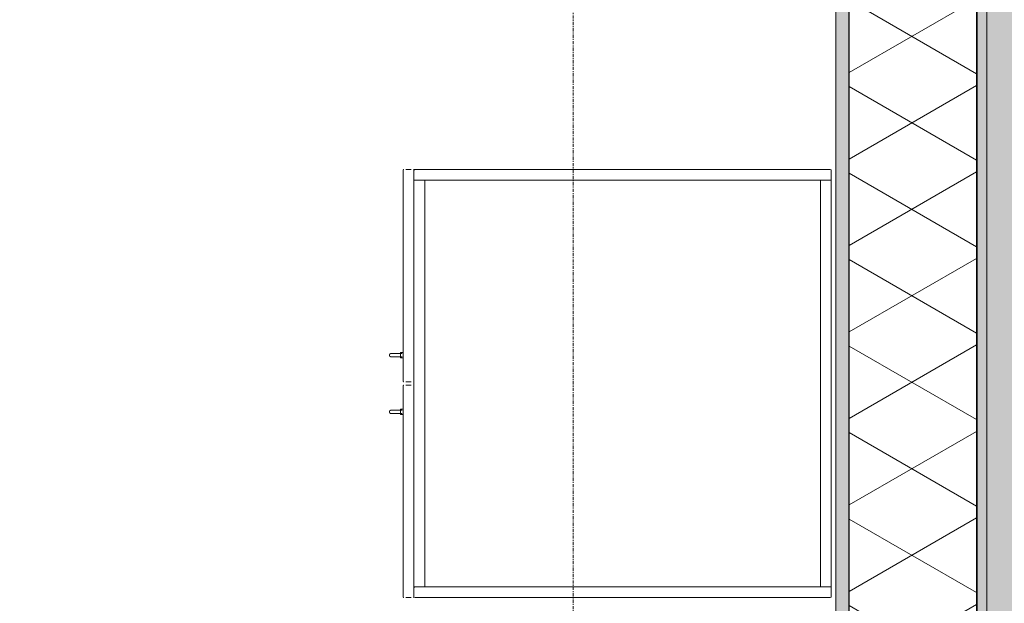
# Model space of a CAD drawing. Header units: millimetres. Extents: x -281 to 145437, y -16481 to 78869.
# Tile 236 of 256: x 30566 to 32406, y 49901 to 50992. Entities that reach past the tile are written whole.
import ezdxf

# ---------------------------------------------------------------- set-up
doc = ezdxf.new("R2010")
doc.units = ezdxf.units.MM
doc.linetypes.add('Grid Line', pattern=[12, 6, -2, 2, -2])
for name, color, linetype, lineweight in [('A--A23__Vloeren', 8, 'Continuous', 5), ('A--A2__Ruwbouw', 8, 'Continuous', 5), ('A--L$07A__Stramien', 1, 'Continuous', 5), ('A--L21__Buitenwanden', 3, 'Continuous', 5), ('A--L5__InstallatiesW', 7, 'Continuous', 5), ('A--L8__LosseInventaris', 1, 'Continuous', 5)]:
    doc.layers.add(name, color=color, linetype=linetype, lineweight=lineweight)
pattern_1 = [(90, (32373, 50072), (-100, 6e-15), [1000, 0]), (135, (32373, 50072), (7e-15, 100.0132), [141.42, -141.42]), (45, (32373, 50072), (0, 100.0132), [141.42, -141.42])]

# ---------------------------------------------------------------- blocks, each defined once
blk = doc.blocks.new('NLRS_82_FU_UN__veiligheid_ kast_gen_kad - serverkast dxbxh 800x800x1600-50142021-L_80_ 11')
at = {"layer": 'A--L5__InstallatiesW'}
for p, q in [((-355.3, 47), (-355.3, -729)), ((-337.3, 49), (-353.3, 49)), ((424.7, 49), (-335.3, 49)), ((-335.3, 49), (-335.3, 29)), ((-335.3, -729), (-335.3, 47)), ((424.7, 29), (424.7, 49)), ((424.7, 47), (424.7, -729)), ((442.7, 49), (426.7, 49)), ((444.7, -729), (444.7, 47)), ((424.7, 29), (-335.3, 29)), ((-335.3, 29), (-335.3, -711)), ((-335.3, 29), (424.7, 29)), ((424.7, -711), (424.7, 29)), ((-335.3, -711), (424.7, -711)), ((-335.3, -711), (-335.3, -731)), ((-333.3, -711), (-333.8, -711)), ((-333.3, -711), (422.7, -711)), ((423.2, -711), (422.7, -711)), ((424.7, -731), (424.7, -711)), ((-355.3, -736), (-355.3, -746)), ((-353.3, -731), (-354.5, -731)), ((-353.3, -731), (-337.3, -731)), ((-335, -731), (-337.3, -731)), ((-335.3, -729), (-335.3, -731)), ((-335.3, -731), (-333.3, -731)), ((422.7, -731), (-333.3, -731)), ((41.7, -746), (41.7, -736)), ((47.7, -736), (47.7, -746)), ((422.7, -731), (424.7, -731)), ((426.7, -731), (424.4, -731)), ((424.7, -731), (424.7, -729)), ((426.7, -731), (442.7, -731)), ((443.9, -731), (442.7, -731)), ((444.7, -746), (444.7, -736)), ((-354.5, -751), (40.9, -751)), ((48.5, -751), (443.9, -751))]:
    blk.add_line(p, q, dxfattribs=at)
at = {"layer": 'A--L5__InstallatiesW', "flags": 128}
for points in [[(-355.3, -731.8), (-355.3, -731.8), (-355.3, -731.7), (-355.3, -731.7), (-355.3, -731.7), (-355.3, -731.6), (-355.3, -731.6), (-355.3, -731.6), (-355.3, -731.5), (-355.2, -731.5), (-355.2, -731.5), (-355.2, -731.5), (-355.2, -731.4), (-355.2, -731.4), (-355.2, -731.4), (-355.2, -731.3), (-355.1, -731.3), (-355.1, -731.3), (-355.1, -731.3), (-355.1, -731.2), (-355.1, -731.2), (-355, -731.2), (-355, -731.2), (-355, -731.2), (-355, -731.1), (-354.9, -731.1), (-354.9, -731.1), (-354.9, -731.1), (-354.8, -731.1), (-354.8, -731.1), (-354.8, -731.1), (-354.8, -731), (-354.7, -731), (-354.7, -731), (-354.7, -731), (-354.6, -731), (-354.6, -731), (-354.6, -731), (-354.5, -731)], [(41, -731), (41, -731), (41, -731), (41.1, -731), (41.1, -731), (41.1, -731), (41.2, -731), (41.2, -731.1), (41.2, -731.1), (41.2, -731.1), (41.3, -731.1), (41.3, -731.1), (41.3, -731.1), (41.4, -731.1), (41.4, -731.2), (41.4, -731.2), (41.4, -731.2), (41.5, -731.2), (41.5, -731.2), (41.5, -731.3), (41.5, -731.3), (41.5, -731.3), (41.6, -731.3), (41.6, -731.4), (41.6, -731.4), (41.6, -731.4), (41.6, -731.5), (41.6, -731.5), (41.6, -731.5), (41.7, -731.5), (41.7, -731.6), (41.7, -731.6), (41.7, -731.6), (41.7, -731.7), (41.7, -731.7), (41.7, -731.7), (41.7, -731.8), (41.7, -731.8), (41.7, -731.8)], [(47.7, -731.8), (47.7, -731.8), (47.7, -731.7), (47.7, -731.7), (47.7, -731.7), (47.7, -731.6), (47.7, -731.6), (47.7, -731.6), (47.7, -731.5), (47.8, -731.5), (47.8, -731.5), (47.8, -731.5), (47.8, -731.4), (47.8, -731.4), (47.8, -731.4), (47.8, -731.3), (47.9, -731.3), (47.9, -731.3), (47.9, -731.3), (47.9, -731.2), (47.9, -731.2), (48, -731.2), (48, -731.2), (48, -731.2), (48, -731.1), (48.1, -731.1), (48.1, -731.1), (48.1, -731.1), (48.2, -731.1), (48.2, -731.1), (48.2, -731.1), (48.2, -731), (48.3, -731), (48.3, -731), (48.3, -731), (48.4, -731), (48.4, -731), (48.4, -731), (48.5, -731)], [(444, -731), (444, -731), (444, -731), (444.1, -731), (444.1, -731), (444.1, -731), (444.2, -731), (444.2, -731.1), (444.2, -731.1), (444.2, -731.1), (444.3, -731.1), (444.3, -731.1), (444.3, -731.1), (444.4, -731.1), (444.4, -731.2), (444.4, -731.2), (444.4, -731.2), (444.5, -731.2), (444.5, -731.2), (444.5, -731.3), (444.5, -731.3), (444.5, -731.3), (444.6, -731.3), (444.6, -731.4), (444.6, -731.4), (444.6, -731.4), (444.6, -731.5), (444.6, -731.5), (444.6, -731.5), (444.7, -731.5), (444.7, -731.6), (444.7, -731.6), (444.7, -731.6), (444.7, -731.7), (444.7, -731.7), (444.7, -731.7), (444.7, -731.8), (444.7, -731.8), (444.7, -731.8)], [(-354.6, -751), (-354.6, -751), (-354.6, -751), (-354.7, -751), (-354.7, -751), (-354.7, -751), (-354.8, -751), (-354.8, -750.9), (-354.8, -750.9), (-354.8, -750.9), (-354.9, -750.9), (-354.9, -750.9), (-354.9, -750.9), (-355, -750.9), (-355, -750.8), (-355, -750.8), (-355, -750.8), (-355.1, -750.8), (-355.1, -750.8), (-355.1, -750.7), (-355.1, -750.7), (-355.1, -750.7), (-355.2, -750.7), (-355.2, -750.6), (-355.2, -750.6), (-355.2, -750.6), (-355.2, -750.5), (-355.2, -750.5), (-355.2, -750.5), (-355.3, -750.5), (-355.3, -750.4), (-355.3, -750.4), (-355.3, -750.4), (-355.3, -750.3), (-355.3, -750.3), (-355.3, -750.3), (-355.3, -750.2), (-355.3, -750.2), (-355.3, -750.2)], [(41.7, -750.2), (41.7, -750.2), (41.7, -750.3), (41.7, -750.3), (41.7, -750.3), (41.7, -750.4), (41.7, -750.4), (41.7, -750.4), (41.7, -750.5), (41.6, -750.5), (41.6, -750.5), (41.6, -750.5), (41.6, -750.6), (41.6, -750.6), (41.6, -750.6), (41.6, -750.7), (41.5, -750.7), (41.5, -750.7), (41.5, -750.7), (41.5, -750.8), (41.5, -750.8), (41.4, -750.8), (41.4, -750.8), (41.4, -750.8), (41.4, -750.9), (41.3, -750.9), (41.3, -750.9), (41.3, -750.9), (41.2, -750.9), (41.2, -750.9), (41.2, -750.9), (41.2, -751), (41.1, -751), (41.1, -751), (41.1, -751), (41, -751), (41, -751), (41, -751), (40.9, -751)], [(48.4, -751), (48.4, -751), (48.4, -751), (48.3, -751), (48.3, -751), (48.3, -751), (48.2, -751), (48.2, -750.9), (48.2, -750.9), (48.2, -750.9), (48.1, -750.9), (48.1, -750.9), (48.1, -750.9), (48, -750.9), (48, -750.8), (48, -750.8), (48, -750.8), (47.9, -750.8), (47.9, -750.8), (47.9, -750.7), (47.9, -750.7), (47.9, -750.7), (47.8, -750.7), (47.8, -750.6), (47.8, -750.6), (47.8, -750.6), (47.8, -750.5), (47.8, -750.5), (47.8, -750.5), (47.7, -750.5), (47.7, -750.4), (47.7, -750.4), (47.7, -750.4), (47.7, -750.3), (47.7, -750.3), (47.7, -750.3), (47.7, -750.2), (47.7, -750.2), (47.7, -750.2)], [(444.7, -750.2), (444.7, -750.2), (444.7, -750.3), (444.7, -750.3), (444.7, -750.3), (444.7, -750.4), (444.7, -750.4), (444.7, -750.4), (444.7, -750.5), (444.6, -750.5), (444.6, -750.5), (444.6, -750.5), (444.6, -750.6), (444.6, -750.6), (444.6, -750.6), (444.6, -750.7), (444.5, -750.7), (444.5, -750.7), (444.5, -750.7), (444.5, -750.8), (444.5, -750.8), (444.4, -750.8), (444.4, -750.8), (444.4, -750.8), (444.4, -750.9), (444.3, -750.9), (444.3, -750.9), (444.3, -750.9), (444.2, -750.9), (444.2, -750.9), (444.2, -750.9), (444.2, -751), (444.1, -751), (444.1, -751), (444.1, -751), (444, -751), (444, -751), (444, -751), (443.9, -751)]]:
    blk.add_lwpolyline(points, dxfattribs=at)
at = {"layer": 'A--L5__InstallatiesW'}
for centre, start, end in [((-353.3, 47), 90, 180), ((-337.3, 47), 360, 90), ((426.7, 47), 90, 180), ((442.7, 47), 360, 90), ((-353.3, -729), 180, 270), ((-337.3, -729), 270, 360), ((426.7, -729), 180, 270), ((442.7, -729), 270, 360)]:
    blk.add_arc(centre, 2, start, end, dxfattribs=at)
at = {"layer": 'A--L8__LosseInventaris'}
for p, q in [((-13.3, -751), (-13.3, -756)), ((-13.3, -751), (-13.3, -756)), ((-11.3, -753.5), (-11.3, -764)), ((-11.3, -753.5), (-11.3, -764)), ((-10.9, -753.5), (-11.3, -753.5)), ((-10.9, -753.5), (-11.3, -753.5)), ((-5.3, -753.5), (-5.7, -753.5)), ((-5.3, -753.5), (-5.7, -753.5)), ((-5.3, -764), (-5.3, -753.5)), ((-5.3, -764), (-5.3, -753.5)), ((-3.3, -756), (-3.3, -751)), ((-3.3, -756), (-3.3, -751)), ((92.7, -751), (92.7, -756)), ((92.7, -751), (92.7, -756)), ((94.7, -753.5), (94.7, -764)), ((94.7, -753.5), (94.7, -764)), ((95.1, -753.5), (94.7, -753.5)), ((95.1, -753.5), (94.7, -753.5)), ((100.7, -753.5), (100.3, -753.5)), ((100.7, -753.5), (100.3, -753.5)), ((100.7, -764), (100.7, -753.5)), ((100.7, -764), (100.7, -753.5)), ((102.7, -756), (102.7, -751)), ((102.7, -756), (102.7, -751)), ((-13.3, -756), (-10.8, -756)), ((-13.3, -756), (-8.3, -756)), ((-10.9, -756), (-11.3, -756)), ((-10.9, -756), (-11.3, -756)), ((-8.3, -756), (-3.3, -756)), ((-5.8, -756), (-3.3, -756)), ((-5.3, -756), (-5.7, -756)), ((-5.3, -756), (-5.7, -756)), ((92.7, -756), (95.2, -756)), ((92.7, -756), (97.7, -756)), ((95.1, -756), (94.7, -756)), ((95.1, -756), (94.7, -756)), ((97.7, -756), (102.7, -756)), ((100.2, -756), (102.7, -756)), ((100.7, -756), (100.3, -756)), ((100.7, -756), (100.3, -756))]:
    blk.add_line(p, q, dxfattribs=at)
at = {"layer": 'A--L8__LosseInventaris', "flags": 128}
for points in [[(-11.3, -774), (-11.3, -774), (-11.3, -774), (-11.3, -773.9), (-11.3, -773.9), (-11.3, -773.8), (-11.3, -773.7), (-11.3, -773.6), (-11.3, -773.5), (-11.3, -773.4), (-11.3, -773.2), (-11.3, -773), (-11.3, -772.9), (-11.3, -772.7), (-11.3, -772.5), (-11.3, -772.3), (-11.3, -772), (-11.3, -771.8), (-11.3, -771.5), (-11.3, -771.2), (-11.3, -771), (-11.3, -770.7), (-11.3, -770.4), (-11.3, -770.1), (-11.3, -769.7), (-11.3, -769.4), (-11.3, -769.1), (-11.3, -768.7), (-11.3, -768.4), (-11.3, -768), (-11.3, -767.6), (-11.3, -767.2), (-11.3, -766.9), (-11.3, -766.5), (-11.3, -766.1), (-11.3, -765.7), (-11.3, -765.3), (-11.3, -764.9), (-11.3, -764.5), (-11.3, -764.1), (-11.3, -764)], [(-11.3, -764), (-11.3, -764.4), (-11.3, -764.8), (-11.3, -765.2), (-11.3, -765.6), (-11.3, -766), (-11.3, -766.4), (-11.3, -766.8), (-11.3, -767.1), (-11.3, -767.5), (-11.3, -767.9), (-11.3, -768.3), (-11.3, -768.6), (-11.3, -769), (-11.3, -769.3), (-11.3, -769.6), (-11.3, -770), (-11.3, -770.3), (-11.3, -770.6), (-11.3, -770.9), (-11.3, -771.2), (-11.3, -771.4), (-11.3, -771.7), (-11.3, -772), (-11.3, -772.2), (-11.3, -772.4), (-11.3, -772.6), (-11.3, -772.8), (-11.3, -773), (-11.3, -773.2), (-11.3, -773.3), (-11.3, -773.5), (-11.3, -773.6), (-11.3, -773.7), (-11.3, -773.8), (-11.3, -773.9), (-11.3, -773.9), (-11.3, -774), (-11.3, -774), (-11.3, -774)], [(-5.3, -764), (-5.3, -764.4), (-5.3, -764.8), (-5.3, -765.2), (-5.3, -765.6), (-5.3, -766), (-5.3, -766.4), (-5.3, -766.8), (-5.3, -767.1), (-5.3, -767.5), (-5.3, -767.9), (-5.3, -768.3), (-5.3, -768.6), (-5.3, -769), (-5.3, -769.3), (-5.3, -769.6), (-5.3, -770), (-5.3, -770.3), (-5.3, -770.6), (-5.3, -770.9), (-5.3, -771.2), (-5.3, -771.4), (-5.3, -771.7), (-5.3, -772), (-5.3, -772.2), (-5.3, -772.4), (-5.3, -772.6), (-5.3, -772.8), (-5.3, -773), (-5.3, -773.2), (-5.3, -773.3), (-5.3, -773.5), (-5.3, -773.6), (-5.3, -773.7), (-5.3, -773.8), (-5.3, -773.9), (-5.3, -773.9), (-5.3, -774), (-5.3, -774), (-5.3, -774)], [(-5.3, -774), (-5.3, -774), (-5.3, -774), (-5.3, -773.9), (-5.3, -773.9), (-5.3, -773.8), (-5.3, -773.7), (-5.3, -773.6), (-5.3, -773.5), (-5.3, -773.4), (-5.3, -773.2), (-5.3, -773), (-5.3, -772.9), (-5.3, -772.7), (-5.3, -772.5), (-5.3, -772.3), (-5.3, -772), (-5.3, -771.8), (-5.3, -771.5), (-5.3, -771.2), (-5.3, -771), (-5.3, -770.7), (-5.3, -770.4), (-5.3, -770.1), (-5.3, -769.7), (-5.3, -769.4), (-5.3, -769.1), (-5.3, -768.7), (-5.3, -768.4), (-5.3, -768), (-5.3, -767.6), (-5.3, -767.2), (-5.3, -766.9), (-5.3, -766.5), (-5.3, -766.1), (-5.3, -765.7), (-5.3, -765.3), (-5.3, -764.9), (-5.3, -764.5), (-5.3, -764.1), (-5.3, -764)], [(94.7, -774), (94.7, -774), (94.7, -774), (94.7, -773.9), (94.7, -773.9), (94.7, -773.8), (94.7, -773.7), (94.7, -773.6), (94.7, -773.5), (94.7, -773.4), (94.7, -773.2), (94.7, -773), (94.7, -772.9), (94.7, -772.7), (94.7, -772.5), (94.7, -772.3), (94.7, -772), (94.7, -771.8), (94.7, -771.5), (94.7, -771.2), (94.7, -771), (94.7, -770.7), (94.7, -770.4), (94.7, -770.1), (94.7, -769.7), (94.7, -769.4), (94.7, -769.1), (94.7, -768.7), (94.7, -768.4), (94.7, -768), (94.7, -767.6), (94.7, -767.2), (94.7, -766.9), (94.7, -766.5), (94.7, -766.1), (94.7, -765.7), (94.7, -765.3), (94.7, -764.9), (94.7, -764.5), (94.7, -764.1), (94.7, -764)], [(94.7, -764), (94.7, -764.4), (94.7, -764.8), (94.7, -765.2), (94.7, -765.6), (94.7, -766), (94.7, -766.4), (94.7, -766.8), (94.7, -767.1), (94.7, -767.5), (94.7, -767.9), (94.7, -768.3), (94.7, -768.6), (94.7, -769), (94.7, -769.3), (94.7, -769.6), (94.7, -770), (94.7, -770.3), (94.7, -770.6), (94.7, -770.9), (94.7, -771.2), (94.7, -771.4), (94.7, -771.7), (94.7, -772), (94.7, -772.2), (94.7, -772.4), (94.7, -772.6), (94.7, -772.8), (94.7, -773), (94.7, -773.2), (94.7, -773.3), (94.7, -773.5), (94.7, -773.6), (94.7, -773.7), (94.7, -773.8), (94.7, -773.9), (94.7, -773.9), (94.7, -774), (94.7, -774), (94.7, -774)], [(100.7, -764), (100.7, -764.4), (100.7, -764.8), (100.7, -765.2), (100.7, -765.6), (100.7, -766), (100.7, -766.4), (100.7, -766.8), (100.7, -767.1), (100.7, -767.5), (100.7, -767.9), (100.7, -768.3), (100.7, -768.6), (100.7, -769), (100.7, -769.3), (100.7, -769.6), (100.7, -770), (100.7, -770.3), (100.7, -770.6), (100.7, -770.9), (100.7, -771.2), (100.7, -771.4), (100.7, -771.7), (100.7, -772), (100.7, -772.2), (100.7, -772.4), (100.7, -772.6), (100.7, -772.8), (100.7, -773), (100.7, -773.2), (100.7, -773.3), (100.7, -773.5), (100.7, -773.6), (100.7, -773.7), (100.7, -773.8), (100.7, -773.9), (100.7, -773.9), (100.7, -774), (100.7, -774), (100.7, -774)], [(100.7, -774), (100.7, -774), (100.7, -774), (100.7, -773.9), (100.7, -773.9), (100.7, -773.8), (100.7, -773.7), (100.7, -773.6), (100.7, -773.5), (100.7, -773.4), (100.7, -773.2), (100.7, -773), (100.7, -772.9), (100.7, -772.7), (100.7, -772.5), (100.7, -772.3), (100.7, -772), (100.7, -771.8), (100.7, -771.5), (100.7, -771.2), (100.7, -771), (100.7, -770.7), (100.7, -770.4), (100.7, -770.1), (100.7, -769.7), (100.7, -769.4), (100.7, -769.1), (100.7, -768.7), (100.7, -768.4), (100.7, -768), (100.7, -767.6), (100.7, -767.2), (100.7, -766.9), (100.7, -766.5), (100.7, -766.1), (100.7, -765.7), (100.7, -765.3), (100.7, -764.9), (100.7, -764.5), (100.7, -764.1), (100.7, -764)], [(-10.2, -776.3), (-10.3, -776.3), (-10.4, -776.2), (-10.5, -776.1), (-10.5, -776), (-10.6, -775.9), (-10.7, -775.8), (-10.8, -775.7), (-10.8, -775.6), (-10.9, -775.5), (-10.9, -775.4), (-11, -775.3), (-11, -775.2), (-11.1, -775.1), (-11.1, -775), (-11.2, -774.9), (-11.2, -774.7), (-11.2, -774.6), (-11.3, -774.5), (-11.3, -774.4), (-11.3, -774.3), (-11.3, -774.2), (-11.3, -774), (-11.3, -774)], [(-8.3, -777), (-8.4, -777), (-8.5, -777), (-8.7, -777), (-8.8, -777), (-8.9, -776.9), (-9, -776.9), (-9.1, -776.9), (-9.2, -776.8), (-9.4, -776.8), (-9.5, -776.8), (-9.6, -776.7), (-9.7, -776.7)], [(-6.9, -776.6), (-7, -776.7), (-7.1, -776.8), (-7.2, -776.8), (-7.3, -776.8), (-7.4, -776.9), (-7.6, -776.9), (-7.7, -776.9), (-7.8, -777), (-7.9, -777), (-8, -777), (-8.1, -777), (-8.3, -777), (-8.3, -777)], [(-5.3, -774), (-5.3, -774.1), (-5.3, -774.2), (-5.3, -774.4), (-5.3, -774.5), (-5.4, -774.6), (-5.4, -774.7), (-5.4, -774.8), (-5.5, -774.9), (-5.5, -775.1), (-5.5, -775.2), (-5.6, -775.3), (-5.6, -775.4), (-5.7, -775.5), (-5.8, -775.6), (-5.8, -775.7), (-5.9, -775.8), (-6, -775.9), (-6, -776), (-6.1, -776.1), (-6.2, -776.2), (-6.3, -776.2), (-6.4, -776.3)], [(95.8, -776.3), (95.7, -776.3), (95.6, -776.2), (95.5, -776.1), (95.5, -776), (95.4, -775.9), (95.3, -775.8), (95.2, -775.7), (95.2, -775.6), (95.1, -775.5), (95.1, -775.4), (95, -775.3), (95, -775.2), (94.9, -775.1), (94.9, -775), (94.8, -774.9), (94.8, -774.7), (94.8, -774.6), (94.7, -774.5), (94.7, -774.4), (94.7, -774.3), (94.7, -774.2), (94.7, -774), (94.7, -774)], [(97.7, -777), (97.6, -777), (97.5, -777), (97.3, -777), (97.2, -777), (97.1, -776.9), (97, -776.9), (96.9, -776.9), (96.8, -776.8), (96.6, -776.8), (96.5, -776.8), (96.4, -776.7), (96.3, -776.7)], [(99.1, -776.6), (99, -776.7), (98.9, -776.8), (98.8, -776.8), (98.7, -776.8), (98.6, -776.9), (98.4, -776.9), (98.3, -776.9), (98.2, -777), (98.1, -777), (98, -777), (97.9, -777), (97.7, -777), (97.7, -777)], [(100.7, -774), (100.7, -774.1), (100.7, -774.2), (100.7, -774.4), (100.7, -774.5), (100.6, -774.6), (100.6, -774.7), (100.6, -774.8), (100.5, -774.9), (100.5, -775.1), (100.5, -775.2), (100.4, -775.3), (100.4, -775.4), (100.3, -775.5), (100.2, -775.6), (100.2, -775.7), (100.1, -775.8), (100, -775.9), (100, -776), (99.9, -776.1), (99.8, -776.2), (99.7, -776.2), (99.6, -776.3)]]:
    blk.add_lwpolyline(points, dxfattribs=at)

msp = doc.modelspace()

# ---------------------------------------------------------------- hatches: boundary and pattern name
at = {"layer": 'A--A23__Vloeren'}
h = msp.add_hatch(dxfattribs=at)
h.set_pattern_fill('FP_146', color=256, style=0, pattern_type=2)
h.set_pattern_definition([(0, (21142.28, 32802.69), (0, 100), [8.382, -141.618]), (315, (21148.718, 32802.69), (149.999976, -199.999496), [8.382, -415.882]), (293.199, (21151.758, 32799.633), (150.002863, -399.999027), [8.382, -753.195]), (270, (21154.51, 32793.18), (-150, -9e-15), [8.382, -91.618]), (50.194, (21151.771, 32786.82), (150.0013113, 199.9991415), [8.382, -1163.155]), (0, (21148.05, 32786.82), (0, 100), [8.382, -141.618]), (332.987, (21141.975, 32789.921), (599.9984875, -300.0032051), [8.382, -2853.872]), (315, (21138.906, 32792.99), (149.999976, -199.999496), [8.382, -415.882]), (90, (21138.9, 32792.99), (-150, 9e-15), [8.382, -91.618]), (45, (21138.906, 32799.318), (149.999976, 199.999496), [8.382, -415.882]), (0, (21160.75, 32780.68), (0, 100), [8.382, -141.618]), (297.35, (21163.915, 32780.666), (150.0009777, -299.9998086), [8.382, -3256.584]), (45, (21163.717, 32771.492), (149.999976, 199.999496), [8.382, -415.882]), (0, (21160.4, 32771.49), (0, 100), [8.382, -141.618]), (315, (21157.716, 32774.18), (149.999976, -199.999496), [8.382, -415.882]), (90, (21157.72, 32774.18), (-150, 9e-15), [8.382, -91.618]), (45, (21157.716, 32777.638), (149.999976, 199.999496), [8.382, -415.882]), (332.987, (21142.377, 32780.732), (599.9984875, -300.0032051), [8.382, -2853.872]), (270, (21148.59, 32777.57), (-150, -9e-15), [8.382, -91.618]), (45, (21146.052, 32771.56), (149.999976, 199.999496), [8.382, -415.882]), (0, (21142.59, 32771.56), (0, 100), [8.382, -141.618]), (315, (21139.534, 32774.614), (149.999976, -199.999496), [8.382, -415.882]), (90, (21139.53, 32774.61), (-150, 9e-15), [8.382, -91.618]), (45, (21139.534, 32777.89), (149.999976, 199.999496), [8.382, -415.882]), (294.228, (21226.422, 32850.006), (300.002762, -699.998323), [8.382, -1088.204]), (270, (21229.51, 32843.18), (-150, -9e-15), [8.382, -91.618]), (50.194, (21226.771, 32836.82), (150.0013113, 199.9991415), [8.382, -1163.155]), (0, (21223.05, 32836.82), (0, 100), [8.382, -141.618]), (332.987, (21216.975, 32839.921), (599.9984875, -300.0032051), [8.382, -2853.872]), (315, (21213.906, 32842.99), (149.999976, -199.999496), [8.382, -415.882]), (84.644, (21213.918, 32842.988), (0.0003365, 99.9995726), [8.382, -1598.634]), (0, (21235.75, 32830.68), (0, 100), [8.382, -141.618]), (297.35, (21238.915, 32830.666), (150.0009777, -299.9998086), [8.382, -3256.584]), (45, (21238.717, 32821.492), (149.999976, 199.999496), [8.382, -415.882]), (0, (21235.4, 32821.49), (0, 100), [8.382, -141.618]), (315, (21232.716, 32824.18), (149.999976, -199.999496), [8.382, -415.882]), (90, (21232.72, 32824.18), (-150, 9e-15), [8.382, -91.618]), (45, (21232.716, 32827.638), (149.999976, 199.999496), [8.382, -415.882]), (332.987, (21217.377, 32830.732), (599.9984875, -300.0032051), [8.382, -2853.872]), (270, (21223.59, 32827.57), (-150, -9e-15), [8.382, -91.618]), (45, (21221.052, 32821.56), (149.999976, 199.999496), [8.382, -415.882]), (0, (21217.59, 32821.56), (0, 100), [8.382, -141.618]), (315, (21214.534, 32824.614), (149.999976, -199.999496), [8.382, -415.882]), (90, (21214.53, 32824.61), (-150, 9e-15), [8.382, -91.618]), (45, (21214.534, 32827.89), (149.999976, 199.999496), [8.382, -415.882]), (0, (21217.28, 32752.69), (0, 100), [8.382, -141.618]), (315, (21223.718, 32752.69), (149.999976, -199.999496), [8.382, -415.882]), (45, (21214.588, 32750), (149.999976, 199.999496), [8.382, -415.882])])
h.paths.add_polyline_path([(32523, 8856), (32977, 8856), (32977, 57297), (32225, 57297), (32225, 57125), (30375, 57125), (30375, 57297), (26225, 57297), (26225, 57125), (24375, 57125), (24375, 57297), (22650, 57297), (22650, 56798), (32370, 56798), (32369.2, 56778), (32373, 56777), (32373, 42635), (32523, 42634.2), (32523, 22965), (32503, 22965.8), (32503, 22983), (32469, 22983), (32468.2, 22965), (32373, 22965), (32373, 8856), (32510, 8856), (32510, 9984), (32513, 9984), (32513, 8856), (32520, 8856), (32519.1, 9986.1), (32517, 9987), (32473, 9987), (32473, 9990), (32519.1, 9989.1), (32521.8, 9987), (32523, 9984), (32523, 8918)])
h.paths.add_polyline_path([(32517, 10010), (32473, 10010), (32473, 10013), (32519.1, 10013.9), (32520, 10016), (32519.1, 11486.1), (32517, 11487), (32473, 11487), (32473, 11490), (32519.1, 11489.1), (32521.8, 11487), (32523, 11484), (32522.1, 10013.9), (32520, 10011.2), (32519.1, 10010.9)])
h.paths.add_polyline_path([(32510, 10016), (32510, 11484), (32513, 11484), (32513, 10016)])
h.paths.add_polyline_path([(32473, 11510), (32473, 11513), (32519.1, 11513.9), (32520, 11516), (32519.1, 12986.1), (32517, 12987), (32473, 12987), (32473, 12990), (32519.1, 12989.1), (32521.8, 12987), (32523, 12984), (32522.1, 11513.9), (32520, 11511.2), (32517, 11510), (32510, 11510)])
h.paths.add_polyline_path([(32510, 11516), (32510, 12984), (32513, 12984), (32513, 11516)])
h.paths.add_polyline_path([(32517, 13010), (32473, 13010), (32473, 13013), (32519.1, 13013.9), (32520, 13016), (32519.1, 14486.1), (32517, 14487), (32473, 14487), (32473, 14490), (32519.1, 14489.1), (32521.8, 14487), (32523, 14484), (32522.1, 13013.9), (32520, 13011.2), (32519.1, 13010.9)])
h.paths.add_polyline_path([(32510, 13016), (32510, 14484), (32513, 14484), (32513, 13016)])
h.paths.add_polyline_path([(32473, 14510), (32473, 14513), (32519.1, 14513.9), (32520, 14516), (32519.1, 15986.1), (32517, 15987), (32473, 15987), (32473, 15990), (32519.1, 15989.1), (32521.8, 15987), (32523, 15984), (32522.1, 14513.9), (32520, 14511.2), (32517, 14510), (32510, 14510)])
h.paths.add_polyline_path([(32510, 14516), (32510, 15984), (32513, 15984), (32513, 14516)])
h.paths.add_polyline_path([(32513, 16010), (32473, 16010), (32473, 16013), (32519.1, 16013.9), (32520, 16016), (32519.1, 17486.1), (32517, 17487), (32473, 17487), (32473, 17490), (32519.1, 17489.1), (32521.8, 17487), (32523, 17484), (32522.1, 16013.9), (32520, 16011.2), (32517, 16010)])
h.paths.add_polyline_path([(32510, 16016), (32510, 17484), (32513, 17484), (32513, 16016)])
h.paths.add_polyline_path([(32473, 17510), (32473, 17513), (32519.1, 17513.9), (32520, 17516), (32519.1, 18986.1), (32517, 18987), (32473, 18987), (32473, 18990), (32519.1, 18989.1), (32521.8, 18987), (32523, 18984), (32522.1, 17513.9), (32520, 17511.2), (32517, 17510), (32510, 17510)])
h.paths.add_polyline_path([(32510, 17516), (32510, 18984), (32513, 18984), (32513, 17516)])
h.paths.add_polyline_path([(32513, 19010), (32473, 19010), (32473, 19013), (32519.1, 19013.9), (32520, 19016), (32519.1, 20486.1), (32517, 20487), (32473, 20487), (32473, 20490), (32519.1, 20489.1), (32521.8, 20487), (32523, 20484), (32522.1, 19013.9), (32520, 19011.2), (32517, 19010)])
h.paths.add_polyline_path([(32510, 19016), (32510, 20484), (32513, 20484), (32513, 19016)])
h.paths.add_polyline_path([(32517, 20510), (32473, 20510), (32473, 20513), (32519.1, 20513.9), (32520, 20516), (32519.1, 21986.1), (32517, 21987), (32473, 21987), (32473, 21990), (32519.1, 21989.1), (32521.8, 21987), (32523, 21984), (32522.1, 20513.9), (32520, 20511.2), (32519.1, 20510.9)])
h.paths.add_polyline_path([(32510, 20516), (32510, 21984), (32513, 21984), (32513, 20516)])
h.paths.add_polyline_path([(32473, 22010), (32473, 22013), (32519.1, 22013.9), (32520, 22016), (32519.1, 22944.1), (32517, 22945), (32473, 22945), (32473, 22948), (32519.1, 22947.1), (32521.8, 22945), (32523, 22942), (32522.1, 22013.9), (32520, 22011.2), (32517, 22010), (32510, 22010)])
h.paths.add_polyline_path([(32510, 22016), (32510, 22942), (32513, 22942), (32513, 22016)])
h.paths.add_polyline_path([(32513, 42655), (32473, 42655), (32473, 42658), (32519.1, 42658.9), (32520, 42661), (32519.1, 43586.1), (32517, 43587), (32473, 43587), (32473, 43590), (32519.1, 43589.1), (32521.8, 43587), (32523, 43584), (32522.1, 42658.9), (32520, 42656.2), (32517, 42655)])
h.paths.add_polyline_path([(32510, 42661), (32510, 43584), (32513, 43584), (32513, 42661)])
h.paths.add_polyline_path([(32510, 43610), (32473, 43610), (32473, 43613), (32519.1, 43613.9), (32520, 43616), (32519.1, 45086.1), (32517, 45087), (32473, 45087), (32473, 45090), (32519.1, 45089.1), (32521.8, 45087), (32523, 45084), (32522.1, 43613.9), (32520, 43611.2), (32517, 43610), (32513, 43610)])
h.paths.add_polyline_path([(32510, 43616), (32510, 45084), (32513, 45084), (32513, 43616)])
h.paths.add_polyline_path([(32513, 45110), (32473, 45110), (32473, 45113), (32519.1, 45113.9), (32520, 45116), (32519.1, 46586.1), (32517, 46587), (32473, 46587), (32473, 46590), (32519.1, 46589.1), (32521.8, 46587), (32523, 46584), (32522.1, 45113.9), (32520, 45111.2), (32517, 45110)])
h.paths.add_polyline_path([(32510, 45116), (32510, 46584), (32513, 46584), (32513, 45116)])
h.paths.add_polyline_path([(32473, 46610), (32473, 46613), (32519.1, 46613.9), (32520, 46616), (32519.1, 48086.1), (32517, 48087), (32473, 48087), (32473, 48090), (32519.1, 48089.1), (32521.8, 48087), (32523, 48084), (32522.1, 46613.9), (32520, 46611.2), (32517, 46610), (32501.1, 46610)])
h.paths.add_polyline_path([(32510, 46616), (32510, 48084), (32513, 48084), (32513, 46616)])
h.paths.add_polyline_path([(32517, 48110), (32473, 48110), (32473, 48113), (32519.1, 48113.9), (32520, 48116), (32519.1, 49586.1), (32517, 49587), (32473, 49587), (32473, 49590), (32519.1, 49589.1), (32521.8, 49587), (32523, 49584), (32522.1, 48113.9), (32520, 48111.2), (32519.1, 48110.9)])
h.paths.add_polyline_path([(32510, 48116), (32510, 49584), (32513, 49584), (32513, 48116)])
h.paths.add_polyline_path([(32473, 49610), (32473, 49613), (32519.1, 49613.9), (32520, 49616), (32519.1, 51086.1), (32517, 51087), (32473, 51087), (32473, 51090), (32519.1, 51089.1), (32521.8, 51087), (32523, 51084), (32522.1, 49613.9), (32520, 49611.2), (32517, 49610), (32510, 49610)])
h.paths.add_polyline_path([(32510, 49616), (32510, 51084), (32513, 51084), (32513, 49616)])
h.paths.add_polyline_path([(32510, 51110), (32473, 51110), (32473, 51113), (32519.1, 51113.9), (32520, 51116), (32519.1, 52586.1), (32517, 52587), (32473, 52587), (32473, 52590), (32519.1, 52589.1), (32521.8, 52587), (32523, 52584), (32522.1, 51113.9), (32520, 51111.2), (32517, 51110), (32513, 51110)])
h.paths.add_polyline_path([(32510, 51116), (32510, 52584), (32513, 52584), (32513, 51116)])
h.paths.add_polyline_path([(32517, 52610), (32473, 52610), (32473, 52613), (32519.1, 52613.9), (32520, 52616), (32519.1, 54086.1), (32517, 54087), (32473, 54087), (32473, 54090), (32519.1, 54089.1), (32521.8, 54087), (32523, 54084), (32522.1, 52613.9), (32520, 52611.2), (32519.1, 52610.9)])
h.paths.add_polyline_path([(32513, 52616), (32510, 52616), (32510, 54084), (32513, 54084), (32513, 52860.8)])
h.paths.add_polyline_path([(32513, 54110), (32473, 54110), (32473, 54113), (32519.1, 54113.9), (32520, 54116), (32519.1, 55586.1), (32517, 55587), (32473, 55587), (32473, 55590), (32519.1, 55589.1), (32521.8, 55587), (32523, 55584), (32522.1, 54113.9), (32520, 54111.2), (32517, 54110)])
h.paths.add_polyline_path([(32510, 54116), (32510, 55584), (32513, 55584), (32513, 54116)])
h.paths.add_polyline_path([(32517, 55610), (32473, 55610), (32473, 55613), (32519.1, 55613.9), (32520, 55616), (32519.1, 56781.1), (32517, 56782), (32473, 56782), (32473, 56785), (32519.1, 56784.1), (32521.8, 56782), (32523, 56777), (32522.1, 55613.9), (32520, 55611.2), (32519.1, 55610.9)])
h.paths.add_polyline_path([(32513, 55616), (32510, 55616), (32510, 56779), (32513, 56779), (32513, 56032.5)])
h.paths.add_polyline_path([(19012, 56798), (20750, 56798), (20750, 57297), (9217, 57297), (9217, 56798), (18988, 56798)])
at = {"layer": 'A--A2__Ruwbouw'}
h = msp.add_hatch(dxfattribs=at)
h.set_pattern_fill('FP_149', color=256, style=0, pattern_type=2)
h.set_pattern_definition(pattern_1)
h.paths.add_polyline_path([(32115, 43630), (32115, 56514), (32091, 56514), (32091, 43630)])
h = msp.add_hatch(dxfattribs=at)
h.set_pattern_fill('FP_150', color=256, angle=60, style=0, pattern_type=2)
h.set_pattern_definition([(150, (32373, 50072), (-70, -121.2436), []), (210, (32373, 50072), (70, -121.2436), [])])
h.paths.add_polyline_path([(32116, 43630), (32354, 43630), (32354, 56514), (32116, 56514), (32116, 43663)])
h = msp.add_hatch(dxfattribs=at)
h.set_pattern_fill('FP_149', color=256, style=0, pattern_type=2)
h.set_pattern_definition(pattern_1)
h.paths.add_polyline_path([(32373, 43630), (32373, 56514), (32355, 56514), (32355, 43630)])

# ---------------------------------------------------------------- linework, layer by layer
at = {"layer": 'A--L$07A__Stramien', "linetype": 'Grid Line'}
msp.add_line((31600, 64428.4), (31600, 5044.8), dxfattribs=at)
at = {"layer": 'A--L21__Buitenwanden'}
for p, q in [((32115, 56514), (32115, 43630)), ((32116, 56514), (32116, 43630)), ((32354, 56514), (32354, 43630)), ((32355, 56514), (32355, 43630)), ((32373, 43630), (32373, 56514)), ((32091, 51572), (32091, 48228))]:
    msp.add_line(p, q, dxfattribs=at)

# ---------------------------------------------------------------- block references
at = {"layer": 'A--L5__InstallatiesW', "rotation": 269.9999999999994}
msp.add_blockref('NLRS_82_FU_UN__veiligheid_ kast_gen_kad - serverkast dxbxh 800x800x1600-50142021-L_80_ 11', (32033.6, 50357), dxfattribs=at)

doc.saveas('drawing.dxf')
